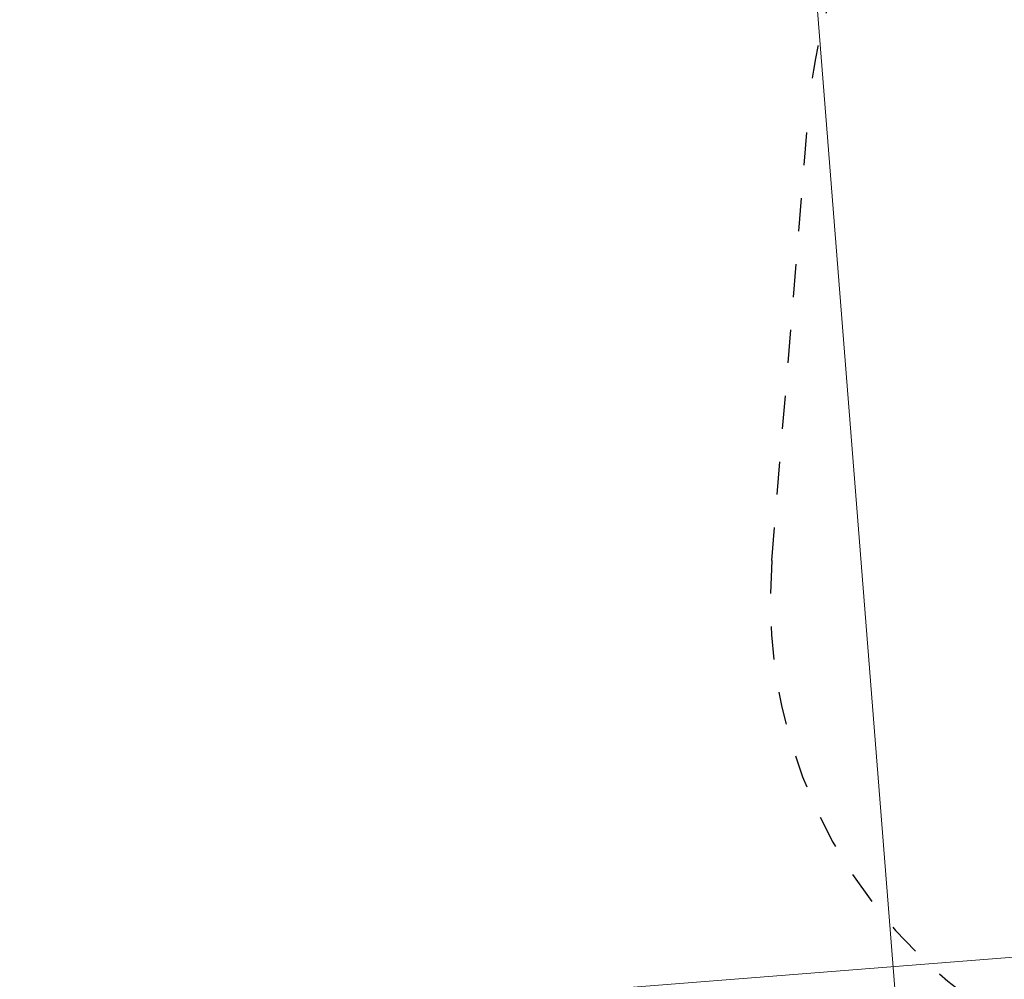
# Model space of a CAD drawing. Extents: x 5459245 to 5462690, y 5971016 to 5972523.
# Tile 81 of 198: x 5462447 to 5462449.98, y 5972208.21 to 5972211.11. Entities that reach past the tile are written whole.
import ezdxf

# ---------------------------------------------------------------- set-up
doc = ezdxf.new("R2010")
doc.units = 0
doc.linetypes.add('8', pattern=[0.5, 0.25, -0.25])
doc.layers.add('A_MAŁA ARCHITEKTURA', color=195, linetype='CONTINUOUS', lineweight=9)
doc.layers.add('ADT CCTV', color=102, linetype='CONTINUOUS')

# ---------------------------------------------------------------- blocks, each defined once
blk = doc.blocks.new('A$C43995eb0')
at = {"layer": 'A_MAŁA ARCHITEKTURA', "linetype": '8', "lineweight": 25, "ltscale": 2}
blk.add_line((6712.3, -1387), (5437.3, -1912), dxfattribs=at)
for centre, start, end in [((6141.1, 0), 292.3801, 67.6199), ((4866.1, -525), 270, 292.3801)]:
    blk.add_arc(centre, 1500, start, end, dxfattribs=at)
blk = doc.blocks.new('A770198')
at = {"layer": 'ADT CCTV', "color": 140, "lineweight": 9}
for p, q in [((14.1324, 32.0756), (14.1175, 5.9959)), ((30, 19.0421), (0, 19.0406))]:
    blk.add_line(p, q, dxfattribs=at)
blk = doc.blocks.new('G$CFAE608CC')
at = {"layer": 'ADT CCTV', "rotation": 90}
blk.add_blockref('A770198', (38.0838, 0), dxfattribs=at)

msp = doc.modelspace()

# ---------------------------------------------------------------- block references
at = {"layer": 'A_MAŁA ARCHITEKTURA', "xscale": 0.001, "yscale": 0.001, "zscale": 0.001, "rotation": 242.9301705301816}
msp.add_blockref('A$C43995eb0', (5462453.5658, 5972214.8187), dxfattribs=at)
at = {"layer": 'ADT CCTV', "rotation": 184.5356804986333}
msp.add_blockref('G$CFAE608CC', (5462467.5094, 5972223.8305), dxfattribs=at)

doc.saveas('drawing.dxf')
